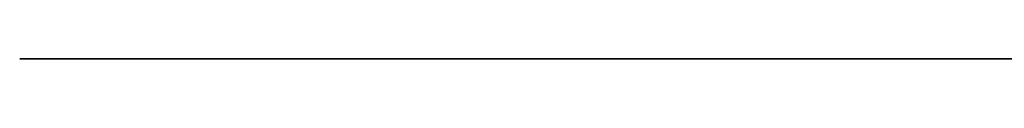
# Model space of a CAD drawing. Header units: millimetres. Extents: x 60 to 642, y -3 to 0.
# Tile 1 of 10: x 60 to 351, y -3 to 0. Entities that reach past the tile are written whole.
import ezdxf

# ---------------------------------------------------------------- set-up
doc = ezdxf.new("R2010")
doc.units = ezdxf.units.MM
doc.header["$MEASUREMENT"] = 0
doc.layers.add('Default', color=1, linetype='Continuous', true_color=0xff0000)

msp = doc.modelspace()

# ---------------------------------------------------------------- linework, layer by layer
at = {"layer": 'Default', "extrusion": (0, 1, 0)}
for points in [[(-67.11, 352.1), (-248.6, 352.1), (-248.6, 387.11), (-245.11, 387.11), (-245.11, 369.6), (-242.09, 369.6), (-242.09, 387.11), (-186.11, 387.11), (-186.11, 369.6), (-183.09, 369.6), (-183.09, 387.11), (-126.11, 387.11), (-126.11, 369.6), (-123.09, 369.6), (-123.09, 387.11), (-67.11, 387.11), (-67.11, 369.6), (-64.09, 369.6), (-64.09, 387.11), (-60.6, 387.11), (-60.6, 352.1), (-64.09, 352.1), (-64.09, 349.07), (-67.11, 349.07)], [(-183.09, 312.85), (-183.09, 309.83), (-186.11, 309.83), (-186.11, 312.85), (-242.09, 312.85), (-242.09, 309.83), (-245.11, 309.83), (-245.11, 312.85), (-248.6, 312.85), (-248.6, 347.86), (-245.11, 347.86), (-245.11, 330.36), (-242.09, 330.36), (-242.09, 347.86), (-186.11, 347.86), (-186.11, 330.36), (-183.09, 330.36), (-183.09, 347.86), (-126.11, 347.86), (-126.11, 330.36), (-123.09, 330.36), (-123.09, 347.86), (-67.11, 347.86), (-67.11, 330.36), (-64.09, 330.36), (-64.09, 347.86), (-60.6, 347.86), (-60.6, 312.85), (-64.09, 312.85), (-64.09, 309.83), (-67.11, 309.83), (-67.11, 312.85), (-123.09, 312.85), (-123.09, 309.83), (-126.11, 309.83), (-126.11, 312.85)], [(-69.6, 292.6), (-72.4, 292.6), (-72.4, 295.4), (-69.6, 295.4)], [(-69.6, 233.6), (-72.4, 233.6), (-72.4, 236.4), (-69.6, 236.4)], [(-69.6, 114.6), (-72.4, 114.6), (-72.4, 117.4), (-69.6, 117.4)], [(-128.6, 292.6), (-131.4, 292.6), (-131.4, 295.4), (-128.6, 295.4)], [(-128.6, 233.6), (-131.4, 233.6), (-131.4, 236.4), (-128.6, 236.4)], [(-128.6, 114.6), (-131.4, 114.6), (-131.4, 117.4), (-128.6, 117.4)], [(-188.6, 292.6), (-191.4, 292.6), (-191.4, 295.4), (-188.6, 295.4)], [(-188.6, 233.6), (-191.4, 233.6), (-191.4, 236.4), (-188.6, 236.4)], [(-188.6, 114.6), (-191.4, 114.6), (-191.4, 117.4), (-188.6, 117.4)], [(-247.6, 292.6), (-250.4, 292.6), (-250.4, 295.4), (-247.6, 295.4)], [(-247.6, 233.6), (-250.4, 233.6), (-250.4, 236.4), (-247.6, 236.4)], [(-247.6, 114.6), (-250.4, 114.6), (-250.4, 117.4), (-247.6, 117.4)], [(-259.71, 352.1), (-441.2, 352.1), (-441.2, 387.11), (-437.71, 387.11), (-437.71, 369.6), (-434.69, 369.6), (-434.69, 387.11), (-378.71, 387.11), (-378.71, 369.6), (-375.69, 369.6), (-375.69, 387.11), (-318.71, 387.11), (-318.71, 369.6), (-315.69, 369.6), (-315.69, 387.11), (-259.71, 387.11), (-259.71, 369.6), (-256.69, 369.6), (-256.69, 387.11), (-253.2, 387.11), (-253.2, 352.1), (-256.69, 352.1), (-256.69, 349.07), (-259.71, 349.07)], [(-375.69, 312.85), (-375.69, 309.83), (-378.71, 309.83), (-378.71, 312.85), (-434.69, 312.85), (-434.69, 309.83), (-437.71, 309.83), (-437.71, 312.85), (-441.2, 312.85), (-441.2, 347.86), (-437.71, 347.86), (-437.71, 330.36), (-434.69, 330.36), (-434.69, 347.86), (-378.71, 347.86), (-378.71, 330.36), (-375.69, 330.36), (-375.69, 347.86), (-318.71, 347.86), (-318.71, 330.36), (-315.69, 330.36), (-315.69, 347.86), (-259.71, 347.86), (-259.71, 330.36), (-256.69, 330.36), (-256.69, 347.86), (-253.2, 347.86), (-253.2, 312.85), (-256.69, 312.85), (-256.69, 309.83), (-259.71, 309.83), (-259.71, 312.85), (-315.69, 312.85), (-315.69, 309.83), (-318.71, 309.83), (-318.71, 312.85)], [(-69.6, 173.6), (-72.4, 173.6), (-72.4, 176.4), (-69.6, 176.4)], [(-128.6, 173.6), (-131.4, 173.6), (-131.4, 176.4), (-128.6, 176.4)], [(-188.6, 173.6), (-191.4, 173.6), (-191.4, 176.4), (-188.6, 176.4)], [(-247.6, 173.6), (-250.4, 173.6), (-250.4, 176.4), (-247.6, 176.4)]]:
    msp.add_lwpolyline(points, close=True, dxfattribs=at)
at = {"layer": 'Default', "lineweight": 60, "extrusion": (1, 0, 0)}
for points in [[(0, 105), (0, 138)], [(0, 272), (0, 305)], [(0, 207), (0, 267)], [(0, 142), (0, 202)], [(0, 110), (0, 170)], [(0, 175), (0, 235)], [(0, 240), (0, 300)], [(0, 105), (0, 138)], [(0, 272), (0, 305)], [(0, 207), (0, 267)], [(0, 142), (0, 202)], [(0, 110), (0, 170)], [(0, 175), (0, 235)], [(0, 240), (0, 300)], [(0, 105), (0, 138)], [(0, 272), (0, 305)], [(0, 207), (0, 267)], [(0, 142), (0, 202)], [(0, 110), (0, 170)], [(0, 175), (0, 235)], [(0, 240), (0, 300)], [(0, 105), (0, 138)], [(0, 272), (0, 305)], [(0, 207), (0, 267)], [(0, 142), (0, 202)], [(0, 110), (0, 170)], [(0, 175), (0, 235)], [(0, 240), (0, 300)], [(0, 105), (0, 138)], [(0, 272), (0, 305)], [(0, 207), (0, 267)], [(0, 142), (0, 202)], [(0, 110), (0, 170)], [(0, 175), (0, 235)], [(0, 240), (0, 300)], [(0, 105), (0, 138)], [(0, 272), (0, 305)], [(0, 207), (0, 267)], [(0, 142), (0, 202)], [(0, 110), (0, 170)], [(0, 175), (0, 235)], [(0, 240), (0, 300)], [(0, 105), (0, 138)], [(0, 272), (0, 305)], [(0, 207), (0, 267)], [(0, 142), (0, 202)], [(0, 110), (0, 170)], [(0, 175), (0, 235)], [(0, 240), (0, 300)], [(0, 105), (0, 138)], [(0, 272), (0, 305)], [(0, 207), (0, 267)], [(0, 142), (0, 202)], [(0, 110), (0, 170)], [(0, 175), (0, 235)], [(0, 240), (0, 300)], [(0, 105), (0, 138)], [(0, 272), (0, 305)], [(0, 207), (0, 267)], [(0, 142), (0, 202)], [(0, 110), (0, 170)], [(0, 175), (0, 235)], [(0, 240), (0, 300)], [(0, 105), (0, 138)], [(0, 272), (0, 305)], [(0, 207), (0, 267)], [(0, 142), (0, 202)], [(0, 110), (0, 170)], [(0, 175), (0, 235)], [(0, 240), (0, 300)], [(0, 105), (0, 138)], [(0, 272), (0, 305)], [(0, 207), (0, 267)], [(0, 142), (0, 202)], [(0, 110), (0, 170)], [(0, 175), (0, 235)], [(0, 240), (0, 300)], [(0, 105), (0, 138)], [(0, 272), (0, 305)], [(0, 207), (0, 267)], [(0, 142), (0, 202)], [(0, 110), (0, 170)], [(0, 175), (0, 235)], [(0, 240), (0, 300)], [(0, 105), (0, 138)], [(0, 272), (0, 305)], [(0, 207), (0, 267)], [(0, 142), (0, 202)], [(0, 110), (0, 170)], [(0, 175), (0, 235)], [(0, 240), (0, 300)], [(0, 105), (0, 138)], [(0, 272), (0, 305)], [(0, 207), (0, 267)], [(0, 142), (0, 202)], [(0, 110), (0, 170)], [(0, 175), (0, 235)], [(0, 240), (0, 300)], [(0, 105), (0, 138)], [(0, 272), (0, 305)], [(0, 207), (0, 267)], [(0, 142), (0, 202)], [(0, 110), (0, 170)], [(0, 175), (0, 235)], [(0, 240), (0, 300)], [(0, 105), (0, 138)], [(0, 272), (0, 305)], [(0, 207), (0, 267)], [(0, 142), (0, 202)]]:
    msp.add_lwpolyline(points, dxfattribs=at)
at = {"layer": 'Default', "extrusion": (0, 1, 0)}
for centre, start, end in [((-70, 115), 270, 0), ((-70, 295), 0, 90)]:
    msp.add_arc(centre, 10, start, end, dxfattribs=at)
at = {"layer": 'Default'}
for points in [[(60, 0, 295), (60, 0, 205), (60, 0, 115)], [(70, 0, 105), (310, 0, 105), (550, 0, 105)], [(550, 0, 305), (310, 0, 305), (70, 0, 305)]]:
    msp.add_open_spline(points, degree=2, dxfattribs=at)

doc.saveas('drawing.dxf')
